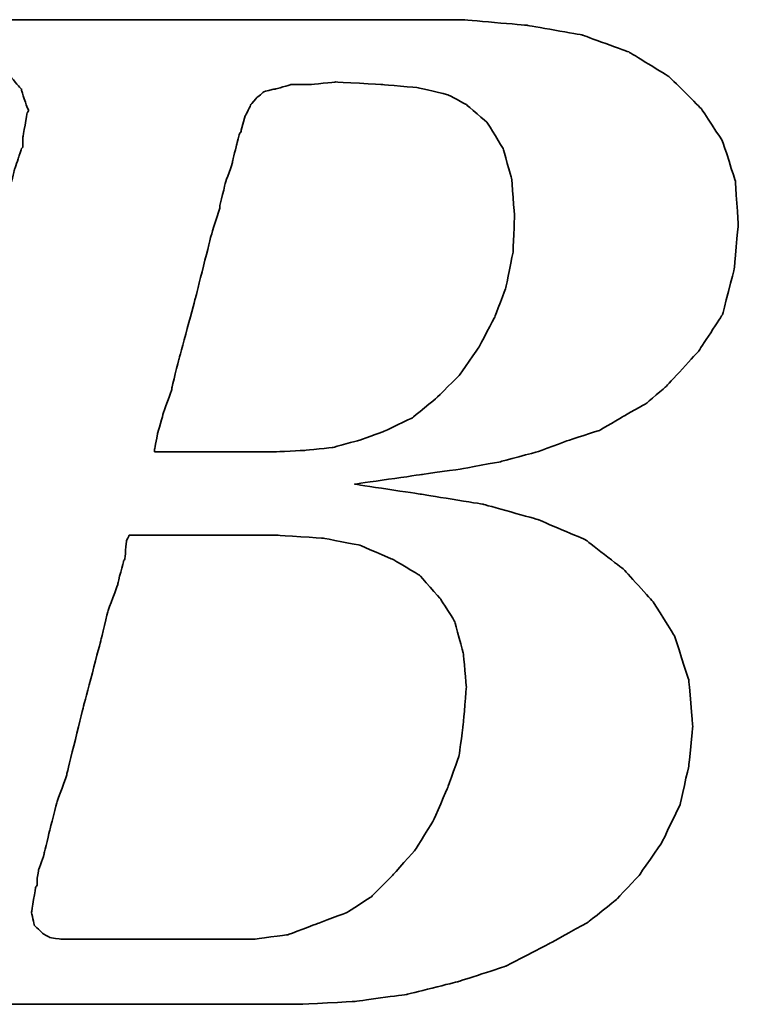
# Model space of a CAD drawing. Extents: x 898 to 1231, y 65 to 273.
# Tile 28 of 44: x 1157.22 to 1160.37, y 192.8 to 197.12. Entities that reach past the tile are written whole.
import ezdxf

# ---------------------------------------------------------------- set-up
doc = ezdxf.new("R2010")
doc.units = 0
doc.header["$MEASUREMENT"] = 0
doc.layers.add('DIM', color=4, linetype='CONTINUOUS')
doc.layers.add('layer 1', color=7, linetype='CONTINUOUS')

# ---------------------------------------------------------------- blocks, each defined once
blk = doc.blocks.new('TBI MOTION logo(完整正式版)')
at = {"layer": 'layer 1', "color": 22, "lineweight": 35}
for points, knots in [([(-64.65375, -6.86375), (-64.65375, -6.86375), (-64.84375, -7.29625), (-64.84375, -7.29625), (-64.84375, -7.29625), (-64.84375, -7.29625), (-64.86875, -7.34375), (-64.86875, -7.34375), (-64.86875, -7.34375), (-64.86875, -7.34375), (-64.86875, -7.36875), (-64.86875, -7.36875), (-64.86875, -7.36875), (-64.86875, -7.36875), (-65.15375, -7.65375), (-65.15375, -7.65375), (-65.15375, -7.65375), (-65.15375, -7.65375), (-65.17875, -7.65375), (-65.17875, -7.65375), (-65.17875, -7.65375), (-65.17875, -7.65375), (-65.20375, -7.67875), (-65.20375, -7.67875), (-65.20375, -7.67875), (-65.20375, -7.67875), (-65.58875, -7.87125), (-65.58875, -7.87125), (-65.58875, -7.87125), (-65.58875, -7.87125), (-65.63375, -7.87125), (-65.63375, -7.87125), (-65.63375, -7.87125), (-65.63375, -7.87125), (-65.65875, -7.89375), (-65.65875, -7.89375), (-65.65875, -7.89375), (-65.65875, -7.89375), (-66.09375, -7.94375), (-66.09375, -7.94375), (-66.09375, -7.94375), (-66.09375, -7.94375), (-66.11375, -7.94375), (-66.11375, -7.94375), (-66.11375, -7.94375), (-66.11375, -7.94375), (-66.16375, -7.94375), (-66.16375, -7.94375), (-66.16375, -7.94375), (-66.16375, -7.94375), (-66.30875, -7.94375), (-66.30875, -7.94375), (-66.30875, -7.94375), (-66.30875, -7.94375), (-66.69375, -7.94375), (-66.69375, -7.94375), (-66.69375, -7.94375), (-66.69375, -7.94375), (-67.07375, -7.94375), (-67.07375, -7.94375), (-67.07375, -7.94375), (-67.07375, -7.94375), (-67.12375, -7.94375), (-67.12375, -7.94375), (-67.12375, -7.94375), (-67.12375, -7.94375), (-67.12375, -7.96625), (-67.12375, -7.96625), (-67.12375, -7.96625), (-67.12375, -7.96625), (-67.14875, -7.99125), (-67.14875, -7.99125), (-67.14875, -7.99125), (-67.14875, -7.99125), (-67.24375, -8.34875), (-67.24375, -8.34875), (-67.24375, -8.34875), (-67.24375, -8.34875), (-67.31375, -8.68625), (-67.31375, -8.68625), (-67.31375, -8.68625), (-67.31375, -8.68625), (-67.26875, -8.68625), (-67.26875, -8.68625), (-67.26875, -8.68625), (-67.26875, -8.68625), (-67.07375, -8.68625), (-67.07375, -8.68625), (-67.07375, -8.68625), (-67.07375, -8.68625), (-66.54875, -8.68625), (-66.54875, -8.68625), (-66.54875, -8.68625), (-66.54875, -8.68625), (-65.82625, -8.68625), (-65.82625, -8.68625), (-65.82625, -8.68625), (-65.82625, -8.68625), (-65.01375, -8.68625), (-65.01375, -8.68625), (-65.01375, -8.68625), (-65.01375, -8.68625), (-64.05375, -8.68625), (-64.05375, -8.68625), (-64.05375, -8.68625), (-64.05375, -8.68625), (-62.08375, -8.68625), (-62.08375, -8.68625), (-62.08375, -8.68625), (-62.08375, -8.68625), (-60.06875, -8.68625), (-60.06875, -8.68625), (-60.06875, -8.68625), (-60.06875, -8.68625), (-59.10875, -8.68625), (-59.10875, -8.68625), (-59.10875, -8.68625), (-59.10875, -8.68625), (-58.29375, -8.68625), (-58.29375, -8.68625), (-58.29375, -8.68625), (-58.29375, -8.68625), (-57.57375, -8.68625), (-57.57375, -8.68625), (-57.57375, -8.68625), (-57.57375, -8.68625), (-57.04875, -8.68625), (-57.04875, -8.68625), (-57.04875, -8.68625), (-57.04875, -8.68625), (-56.85375, -8.68625), (-56.85375, -8.68625), (-56.85375, -8.68625), (-56.85375, -8.68625), (-56.70875, -8.68625), (-56.70875, -8.68625), (-56.70875, -8.68625), (-56.70875, -8.68625), (-56.61375, -8.68625), (-56.61375, -8.68625), (-56.61375, -8.68625), (-56.61375, -8.68625), (-56.56875, -8.68625), (-56.56875, -8.68625), (-56.56875, -8.68625), (-56.56875, -8.68625), (-55.65375, -8.63875), (-55.65375, -8.63875), (-55.65375, -8.63875), (-55.65375, -8.63875), (-54.76875, -8.51875), (-54.76875, -8.51875), (-54.76875, -8.51875), (-54.76875, -8.51875), (-53.90375, -8.30375), (-53.90375, -8.30375), (-53.90375, -8.30375), (-53.90375, -8.30375), (-53.08875, -8.03875), (-53.08875, -8.03875), (-53.08875, -8.03875), (-53.08875, -8.03875), (-52.34375, -7.65375), (-52.34375, -7.65375), (-52.34375, -7.65375), (-52.34375, -7.65375), (-51.69875, -7.29625), (-51.69875, -7.29625), (-51.69875, -7.29625), (-51.69875, -7.29625), (-51.21875, -6.91125), (-51.21875, -6.91125), (-51.21875, -6.91125), (-51.21875, -6.91125), (-50.83375, -6.50375), (-50.83375, -6.50375), (-50.83375, -6.50375), (-50.83375, -6.50375), (-50.44875, -5.94875), (-50.44875, -5.94875), (-50.44875, -5.94875), (-50.44875, -5.94875), (-50.13875, -5.30375), (-50.13875, -5.30375), (-50.13875, -5.30375), (-50.13875, -5.30375), (-49.99375, -4.65375), (-49.99375, -4.65375), (-49.99375, -4.65375), (-49.99375, -4.65375), (-49.92375, -3.98375), (-49.92375, -3.98375), (-49.92375, -3.98375), (-49.92375, -3.98375), (-49.99375, -3.19374), (-49.99375, -3.19374), (-49.99375, -3.19374), (-49.99375, -3.19374), (-50.23374, -2.44874), (-50.23374, -2.44874), (-50.23374, -2.44874), (-50.23374, -2.44874), (-50.59375, -1.87374), (-50.59375, -1.87374), (-50.59375, -1.87374), (-50.59375, -1.87374), (-51.09875, -1.31874), (-51.09875, -1.31874), (-51.09875, -1.31874), (-51.09875, -1.31874), (-51.74375, -0.81875), (-51.74375, -0.81875), (-51.74375, -0.81875), (-51.74375, -0.81875), (-52.53875, -0.48125), (-52.53875, -0.48125), (-52.53875, -0.48125), (-52.53875, -0.48125), (-53.47375, -0.21875), (-53.47375, -0.21875), (-53.47375, -0.21875), (-53.47375, -0.21875), (-54.52875, -0.04874), (-54.52875, -0.04874), (-54.52875, -0.04874), (-54.52875, -0.04874), (-55.65375, 0.12125), (-55.65375, 0.12125), (-55.65375, 0.12125), (-55.65375, 0.12125), (-54.50375, 0.28624), (-54.50375, 0.28624), (-54.50375, 0.28624), (-54.50375, 0.28624), (-53.83375, 0.38124), (-53.83375, 0.38124), (-53.83375, 0.38124), (-53.83375, 0.38124), (-53.18375, 0.50125), (-53.18375, 0.50125), (-53.18375, 0.50125), (-53.18375, 0.50125), (-52.55875, 0.66874), (-52.55875, 0.66874), (-52.55875, 0.66874), (-52.55875, 0.66874), (-52.03375, 0.86124), (-52.03375, 0.86124), (-52.03375, 0.86124), (-52.03375, 0.86124), (-51.50374, 1.03124), (-51.50374, 1.03124), (-51.50374, 1.03124), (-51.50374, 1.03124), (-51.09875, 1.27125), (-51.09875, 1.27125), (-51.09875, 1.27125), (-51.09875, 1.27125), (-50.71375, 1.48624), (-50.71375, 1.48624), (-50.71375, 1.48624), (-50.71375, 1.48624), (-50.37625, 1.77625), (-50.37625, 1.77625), (-50.37625, 1.77625), (-50.37625, 1.77625), (-49.82375, 2.37625), (-49.82375, 2.37625), (-49.82375, 2.37625), (-49.82375, 2.37625), (-49.41875, 2.99625), (-49.41875, 2.99625), (-49.41875, 2.99625), (-49.41875, 2.99625), (-49.22375, 3.76625), (-49.22375, 3.76625), (-49.22375, 3.76625), (-49.22375, 3.76625), (-49.15375, 4.50874), (-49.15375, 4.50874), (-49.15375, 4.50874), (-49.15375, 4.50874), (-49.20375, 5.25125), (-49.20375, 5.25125), (-49.20375, 5.25125), (-49.20375, 5.25125), (-49.41875, 5.92625), (-49.41875, 5.92625), (-49.41875, 5.92625), (-49.41875, 5.92625), (-49.77875, 6.47625), (-49.77875, 6.47625), (-49.77875, 6.47625), (-49.77875, 6.47625), (-50.33125, 7.02624), (-50.33125, 7.02624), (-50.33125, 7.02624), (-50.33125, 7.02624), (-51.00125, 7.43625), (-51.00125, 7.43625), (-51.00125, 7.43625), (-51.00125, 7.43625), (-51.79375, 7.72625), (-51.79375, 7.72625), (-51.79375, 7.72625), (-51.79375, 7.72625), (-52.72875, 7.89124), (-52.72875, 7.89124), (-52.72875, 7.89124), (-52.72875, 7.89124), (-53.83375, 7.98625), (-53.83375, 7.98625), (-53.83375, 7.98625), (-53.83375, 7.98625), (-53.92875, 7.98625), (-53.92875, 7.98625), (-53.92875, 7.98625), (-53.92875, 7.98625), (-54.26375, 7.98625), (-54.26375, 7.98625), (-54.26375, 7.98625), (-54.26375, 7.98625), (-54.74375, 7.98625), (-54.74375, 7.98625), (-54.74375, 7.98625), (-54.74375, 7.98625), (-55.36875, 7.98625), (-55.36875, 7.98625), (-55.36875, 7.98625), (-55.36875, 7.98625), (-56.13375, 7.98625), (-56.13375, 7.98625), (-56.13375, 7.98625), (-56.13375, 7.98625), (-56.94875, 7.98625), (-56.94875, 7.98625), (-56.94875, 7.98625), (-56.94875, 7.98625), (-58.77625, 7.98625), (-58.77625, 7.98625), (-58.77625, 7.98625), (-58.77625, 7.98625), (-60.59875, 7.98625), (-60.59875, 7.98625), (-60.59875, 7.98625), (-60.59875, 7.98625), (-61.41375, 7.98625), (-61.41375, 7.98625), (-61.41375, 7.98625), (-61.41375, 7.98625), (-62.17875, 7.98625), (-62.17875, 7.98625), (-62.17875, 7.98625), (-62.17875, 7.98625), (-62.80375, 7.98625), (-62.80375, 7.98625), (-62.80375, 7.98625), (-62.80375, 7.98625), (-63.30625, 7.98625), (-63.30625, 7.98625), (-63.30625, 7.98625), (-63.30625, 7.98625), (-63.57375, 7.98625), (-63.57375, 7.98625), (-63.57375, 7.98625), (-63.57375, 7.98625), (-63.57375, 7.96375), (-63.57375, 7.96375), (-63.57375, 7.96375), (-63.57375, 7.96375), (-63.59875, 7.94125), (-63.59875, 7.94125), (-63.59875, 7.94125), (-63.59875, 7.94125), (-63.69375, 7.55625), (-63.69375, 7.55625), (-63.69375, 7.55625), (-63.69375, 7.55625), (-63.76375, 7.24624), (-63.76375, 7.24624), (-63.76375, 7.24624), (-63.76375, 7.24624), (-63.23875, 7.24624), (-63.23875, 7.24624), (-63.23875, 7.24624), (-63.23875, 7.24624), (-62.75875, 7.24624), (-62.75875, 7.24624), (-62.75875, 7.24624), (-62.75875, 7.24624), (-62.61125, 7.24624), (-62.61125, 7.24624), (-62.61125, 7.24624), (-62.61125, 7.24624), (-62.56625, 7.24624), (-62.56625, 7.24624), (-62.56625, 7.24624), (-62.56625, 7.24624), (-62.22875, 7.24624), (-62.22875, 7.24624), (-62.22875, 7.24624), (-62.22875, 7.24624), (-62.20375, 7.24624), (-62.20375, 7.24624), (-62.20375, 7.24624), (-62.20375, 7.24624), (-62.17875, 7.21875), (-62.17875, 7.21875), (-62.17875, 7.21875), (-62.17875, 7.21875), (-61.96375, 7.17125), (-61.96375, 7.17125), (-61.96375, 7.17125), (-61.96375, 7.17125), (-61.72375, 7.12624), (-61.72375, 7.12624), (-61.72375, 7.12624), (-61.72375, 7.12624), (-61.70375, 7.12624), (-61.70375, 7.12624), (-61.70375, 7.12624), (-61.70375, 7.12624), (-61.55875, 7.07624), (-61.55875, 7.07624), (-61.55875, 7.07624), (-61.55875, 7.07624), (-61.50875, 7.07624), (-61.50875, 7.07624), (-61.50875, 7.07624), (-61.50875, 7.07624), (-61.48375, 7.02624), (-61.48375, 7.02624), (-61.48375, 7.02624), (-61.48375, 7.02624), (-61.31875, 6.83375), (-61.31875, 6.83375), (-61.31875, 6.83375), (-61.31875, 6.83375), (-61.29375, 6.81125), (-61.29375, 6.81125), (-61.29375, 6.81125), (-61.29375, 6.81125), (-61.29375, 6.78625), (-61.29375, 6.78625), (-61.29375, 6.78625), (-61.29375, 6.78625), (-61.19875, 6.50124), (-61.19875, 6.50124), (-61.19875, 6.50124), (-61.19875, 6.50124), (-61.17375, 6.45124), (-61.17375, 6.45124), (-61.17375, 6.45124), (-61.17375, 6.45124), (-61.19875, 6.40625), (-61.19875, 6.40625), (-61.19875, 6.40625), (-61.19875, 6.40625), (-61.26875, 5.99624), (-61.26875, 5.99624), (-61.26875, 5.99624), (-61.26875, 5.99624), (-61.26875, 5.85125), (-61.26875, 5.85125), (-61.26875, 5.85125), (-61.26875, 5.85125), (-61.26875, 5.82625), (-61.26875, 5.82625), (-61.26875, 5.82625), (-61.26875, 5.82625), (-61.29375, 5.80625), (-61.29375, 5.80625), (-61.29375, 5.80625), (-61.29375, 5.80625), (-61.34125, 5.66125), (-61.34125, 5.66125), (-61.34125, 5.66125), (-61.34125, 5.66125), (-61.41375, 5.44625), (-61.41375, 5.44625), (-61.41375, 5.44625), (-61.41375, 5.44625), (-61.48375, 5.15625), (-61.48375, 5.15625), (-61.48375, 5.15625), (-61.48375, 5.15625), (-61.58375, 4.82124), (-61.58375, 4.82124), (-61.58375, 4.82124), (-61.58375, 4.82124), (-61.79875, 4.00375), (-61.79875, 4.00375), (-61.79875, 4.00375), (-61.79875, 4.00375), (-62.05875, 2.99625), (-62.05875, 2.99625), (-62.05875, 2.99625), (-62.05875, 2.99625), (-62.34875, 1.91625), (-62.34875, 1.91625), (-62.34875, 1.91625), (-62.34875, 1.91625), (-62.97375, -0.41124), (-62.97375, -0.41124), (-62.97375, -0.41124), (-62.97375, -0.41124), (-63.59875, -2.75875), (-63.59875, -2.75875), (-63.59875, -2.75875), (-63.59875, -2.75875), (-63.88375, -3.86374), (-63.88375, -3.86374), (-63.88375, -3.86374), (-63.88375, -3.86374), (-64.14875, -4.82374), (-64.14875, -4.82374), (-64.14875, -4.82374), (-64.14875, -4.82374), (-64.36375, -5.64125), (-64.36375, -5.64125), (-64.36375, -5.64125), (-64.36375, -5.64125), (-64.43625, -5.97625), (-64.43625, -5.97625), (-64.43625, -5.97625), (-64.43625, -5.97625), (-64.50875, -6.28625), (-64.50875, -6.28625), (-64.50875, -6.28625), (-64.50875, -6.28625), (-64.50875, -6.30875), (-64.50875, -6.30875), (-64.50875, -6.30875), (-64.50875, -6.30875), (-64.57875, -6.50375), (-64.57875, -6.50375), (-64.57875, -6.50375), (-64.57875, -6.50375), (-64.62875, -6.69625), (-64.62875, -6.69625), (-64.62875, -6.69625), (-64.62875, -6.69625), (-64.62875, -6.76875), (-64.62875, -6.76875), (-64.62875, -6.76875), (-64.62875, -6.76875), (-64.62875, -6.81375), (-64.62875, -6.81375), (-64.62875, -6.81375), (-64.62875, -6.81375), (-64.62875, -6.83875), (-64.62875, -6.83875), (-64.62875, -6.83875), (-64.62875, -6.83875), (-64.65375, -6.86375), (-64.65375, -6.86375)], [0, 0, 0, 0, 0.00719424, 0.00719424, 0.00719424, 0.00719425, 0.01438849, 0.01438849, 0.01438849, 0.0143885, 0.02158273, 0.02158273, 0.02158273, 0.02158274, 0.02877698, 0.02877698, 0.02877698, 0.02877699, 0.03597122, 0.03597122, 0.03597122, 0.03597123, 0.04316547, 0.04316547, 0.04316547, 0.04316548, 0.05035971, 0.05035971, 0.05035971, 0.05035972, 0.05755396, 0.05755396, 0.05755396, 0.05755397, 0.0647482, 0.0647482, 0.0647482, 0.06474821, 0.07194245, 0.07194245, 0.07194245, 0.07194246, 0.07913669, 0.07913669, 0.07913669, 0.0791367, 0.08633094, 0.08633094, 0.08633094, 0.08633095, 0.09352518, 0.09352518, 0.09352518, 0.09352519, 0.10071942, 0.10071942, 0.10071942, 0.10071943, 0.10791367, 0.10791367, 0.10791367, 0.10791368, 0.11510791, 0.11510791, 0.11510791, 0.11510792, 0.12230216, 0.12230216, 0.12230216, 0.12230217, 0.1294964, 0.1294964, 0.1294964, 0.12949641, 0.13669065, 0.13669065, 0.13669065, 0.13669066, 0.14388489, 0.14388489, 0.14388489, 0.1438849, 0.15107914, 0.15107914, 0.15107914, 0.15107915, 0.15827338, 0.15827338, 0.15827338, 0.15827339, 0.16546763, 0.16546763, 0.16546763, 0.16546764, 0.17266187, 0.17266187, 0.17266187, 0.17266188, 0.17985612, 0.17985612, 0.17985612, 0.17985613, 0.18705036, 0.18705036, 0.18705036, 0.18705037, 0.1942446, 0.1942446, 0.1942446, 0.19424461, 0.20143885, 0.20143885, 0.20143885, 0.20143886, 0.20863309, 0.20863309, 0.20863309, 0.2086331, 0.21582734, 0.21582734, 0.21582734, 0.21582735, 0.22302158, 0.22302158, 0.22302158, 0.22302159, 0.23021583, 0.23021583, 0.23021583, 0.23021584, 0.23741007, 0.23741007, 0.23741007, 0.23741008, 0.24460432, 0.24460432, 0.24460432, 0.24460433, 0.25179856, 0.25179856, 0.25179856, 0.25179857, 0.25899281, 0.25899281, 0.25899281, 0.25899282, 0.26618705, 0.26618705, 0.26618705, 0.26618706, 0.27338129, 0.27338129, 0.27338129, 0.2733813, 0.28057554, 0.28057554, 0.28057554, 0.28057555, 0.28776978, 0.28776978, 0.28776978, 0.28776979, 0.29496403, 0.29496403, 0.29496403, 0.29496404, 0.30215827, 0.30215827, 0.30215827, 0.30215828, 0.30935252, 0.30935252, 0.30935252, 0.30935253, 0.31654676, 0.31654676, 0.31654676, 0.31654677, 0.32374101, 0.32374101, 0.32374101, 0.32374102, 0.33093525, 0.33093525, 0.33093525, 0.33093526, 0.3381295, 0.3381295, 0.3381295, 0.33812951, 0.34532374, 0.34532374, 0.34532374, 0.34532375, 0.35251799, 0.35251799, 0.35251799, 0.352518, 0.35971223, 0.35971223, 0.35971223, 0.35971224, 0.36690647, 0.36690647, 0.36690647, 0.36690648, 0.37410072, 0.37410072, 0.37410072, 0.37410073, 0.38129496, 0.38129496, 0.38129496, 0.38129497, 0.38848921, 0.38848921, 0.38848921, 0.38848922, 0.39568345, 0.39568345, 0.39568345, 0.39568346, 0.4028777, 0.4028777, 0.4028777, 0.40287771, 0.41007194, 0.41007194, 0.41007194, 0.41007195, 0.41726619, 0.41726619, 0.41726619, 0.4172662, 0.42446043, 0.42446043, 0.42446043, 0.42446044, 0.43165468, 0.43165468, 0.43165468, 0.43165469, 0.43884892, 0.43884892, 0.43884892, 0.43884893, 0.44604317, 0.44604317, 0.44604317, 0.44604318, 0.45323741, 0.45323741, 0.45323741, 0.45323742, 0.46043165, 0.46043165, 0.46043165, 0.46043166, 0.4676259, 0.4676259, 0.4676259, 0.46762591, 0.47482014, 0.47482014, 0.47482014, 0.47482015, 0.48201439, 0.48201439, 0.48201439, 0.4820144, 0.48920863, 0.48920863, 0.48920863, 0.48920864, 0.49640288, 0.49640288, 0.49640288, 0.49640289, 0.50359712, 0.50359712, 0.50359712, 0.50359713, 0.51079137, 0.51079137, 0.51079137, 0.51079138, 0.51798561, 0.51798561, 0.51798561, 0.51798562, 0.52517986, 0.52517986, 0.52517986, 0.52517987, 0.5323741, 0.5323741, 0.5323741, 0.53237411, 0.53956835, 0.53956835, 0.53956835, 0.53956836, 0.54676259, 0.54676259, 0.54676259, 0.5467626, 0.55395683, 0.55395683, 0.55395683, 0.55395684, 0.56115108, 0.56115108, 0.56115108, 0.56115109, 0.56834532, 0.56834532, 0.56834532, 0.56834533, 0.57553957, 0.57553957, 0.57553957, 0.57553958, 0.58273381, 0.58273381, 0.58273381, 0.58273382, 0.58992806, 0.58992806, 0.58992806, 0.58992807, 0.5971223, 0.5971223, 0.5971223, 0.59712231, 0.60431655, 0.60431655, 0.60431655, 0.60431656, 0.61151079, 0.61151079, 0.61151079, 0.6115108, 0.61870504, 0.61870504, 0.61870504, 0.61870505, 0.62589928, 0.62589928, 0.62589928, 0.62589929, 0.63309353, 0.63309353, 0.63309353, 0.63309354, 0.64028777, 0.64028777, 0.64028777, 0.64028778, 0.64748201, 0.64748201, 0.64748201, 0.64748202, 0.65467626, 0.65467626, 0.65467626, 0.65467627, 0.6618705, 0.6618705, 0.6618705, 0.66187051, 0.66906475, 0.66906475, 0.66906475, 0.66906476, 0.67625899, 0.67625899, 0.67625899, 0.676259, 0.68345324, 0.68345324, 0.68345324, 0.68345325, 0.69064748, 0.69064748, 0.69064748, 0.69064749, 0.69784173, 0.69784173, 0.69784173, 0.69784174, 0.70503597, 0.70503597, 0.70503597, 0.70503598, 0.71223022, 0.71223022, 0.71223022, 0.71223023, 0.71942446, 0.71942446, 0.71942446, 0.71942447, 0.72661871, 0.72661871, 0.72661871, 0.72661872, 0.73381295, 0.73381295, 0.73381295, 0.73381296, 0.74100719, 0.74100719, 0.74100719, 0.7410072, 0.74820144, 0.74820144, 0.74820144, 0.74820145, 0.75539568, 0.75539568, 0.75539568, 0.75539569, 0.76258993, 0.76258993, 0.76258993, 0.76258994, 0.76978417, 0.76978417, 0.76978417, 0.76978418, 0.77697842, 0.77697842, 0.77697842, 0.77697843, 0.78417266, 0.78417266, 0.78417266, 0.78417267, 0.79136691, 0.79136691, 0.79136691, 0.79136692, 0.79856115, 0.79856115, 0.79856115, 0.79856116, 0.8057554, 0.8057554, 0.8057554, 0.80575541, 0.81294964, 0.81294964, 0.81294964, 0.81294965, 0.82014388, 0.82014388, 0.82014388, 0.82014389, 0.82733813, 0.82733813, 0.82733813, 0.82733814, 0.83453237, 0.83453237, 0.83453237, 0.83453238, 0.84172662, 0.84172662, 0.84172662, 0.84172663, 0.84892086, 0.84892086, 0.84892086, 0.84892087, 0.85611511, 0.85611511, 0.85611511, 0.85611512, 0.86330935, 0.86330935, 0.86330935, 0.86330936, 0.8705036, 0.8705036, 0.8705036, 0.87050361, 0.87769784, 0.87769784, 0.87769784, 0.87769785, 0.88489209, 0.88489209, 0.88489209, 0.8848921, 0.89208633, 0.89208633, 0.89208633, 0.89208634, 0.89928058, 0.89928058, 0.89928058, 0.89928059, 0.90647482, 0.90647482, 0.90647482, 0.90647483, 0.91366906, 0.91366906, 0.91366906, 0.91366907, 0.92086331, 0.92086331, 0.92086331, 0.92086332, 0.92805755, 0.92805755, 0.92805755, 0.92805756, 0.9352518, 0.9352518, 0.9352518, 0.93525181, 0.94244604, 0.94244604, 0.94244604, 0.94244605, 0.94964029, 0.94964029, 0.94964029, 0.9496403, 0.95683453, 0.95683453, 0.95683453, 0.95683454, 0.96402878, 0.96402878, 0.96402878, 0.96402879, 0.97122302, 0.97122302, 0.97122302, 0.97122303, 0.97841727, 0.97841727, 0.97841727, 0.97841728, 0.98561151, 0.98561151, 0.98561151, 0.98561152, 0.99280576, 0.99280576, 0.99280576, 0.99280577, 1, 1, 1, 1]), ([(-57.50375, 6.35625), (-57.50375, 6.35625), (-57.57375, 6.11625), (-57.57375, 6.11625), (-57.57375, 6.11625), (-57.57375, 6.11625), (-57.57375, 6.09125), (-57.57375, 6.09125), (-57.57375, 6.09125), (-57.57375, 6.09125), (-57.59875, 6.06625), (-57.59875, 6.06625), (-57.59875, 6.06625), (-57.59875, 6.06625), (-57.64875, 5.87625), (-57.64875, 5.87625), (-57.64875, 5.87625), (-57.64875, 5.87625), (-57.71875, 5.58875), (-57.71875, 5.58875), (-57.71875, 5.58875), (-57.71875, 5.58875), (-57.71875, 5.56625), (-57.71875, 5.56625), (-57.71875, 5.56625), (-57.71875, 5.56625), (-57.83875, 5.23125), (-57.83875, 5.23125), (-57.83875, 5.23125), (-57.83875, 5.23125), (-57.93625, 4.82124), (-57.93625, 4.82124), (-57.93625, 4.82124), (-57.93625, 4.82124), (-57.93625, 4.79624), (-57.93625, 4.79624), (-57.93625, 4.79624), (-57.93625, 4.79624), (-58.07875, 4.34125), (-58.07875, 4.34125), (-58.07875, 4.34125), (-58.07875, 4.34125), (-58.34375, 3.28625), (-58.34375, 3.28625), (-58.34375, 3.28625), (-58.34375, 3.28625), (-58.62875, 2.23124), (-58.62875, 2.23124), (-58.62875, 2.23124), (-58.62875, 2.23124), (-58.74875, 1.75125), (-58.74875, 1.75125), (-58.74875, 1.75125), (-58.74875, 1.75125), (-58.74875, 1.72625), (-58.74875, 1.72625), (-58.74875, 1.72625), (-58.74875, 1.72625), (-58.89375, 1.31625), (-58.89375, 1.31625), (-58.89375, 1.31625), (-58.89375, 1.31625), (-58.98875, 0.98124), (-58.98875, 0.98124), (-58.98875, 0.98124), (-58.98875, 0.98124), (-59.03875, 0.71625), (-59.03875, 0.71625), (-59.03875, 0.71625), (-59.03875, 0.71625), (-59.03875, 0.66874), (-59.03875, 0.66874), (-59.03875, 0.66874), (-59.03875, 0.66874), (-58.91875, 0.66874), (-58.91875, 0.66874), (-58.91875, 0.66874), (-58.91875, 0.66874), (-58.53375, 0.66874), (-58.53375, 0.66874), (-58.53375, 0.66874), (-58.53375, 0.66874), (-58.10375, 0.66874), (-58.10375, 0.66874), (-58.10375, 0.66874), (-58.10375, 0.66874), (-57.66875, 0.66874), (-57.66875, 0.66874), (-57.66875, 0.66874), (-57.66875, 0.66874), (-57.33375, 0.66874), (-57.33375, 0.66874), (-57.33375, 0.66874), (-57.33375, 0.66874), (-57.09375, 0.66874), (-57.09375, 0.66874), (-57.09375, 0.66874), (-57.09375, 0.66874), (-56.99875, 0.66874), (-56.99875, 0.66874), (-56.99875, 0.66874), (-56.99875, 0.66874), (-56.49375, 0.69374), (-56.49375, 0.69374), (-56.49375, 0.69374), (-56.49375, 0.69374), (-56.01375, 0.74374), (-56.01375, 0.74374), (-56.01375, 0.74374), (-56.01375, 0.74374), (-55.58375, 0.86124), (-55.58375, 0.86124), (-55.58375, 0.86124), (-55.58375, 0.86124), (-55.17375, 1.00624), (-55.17375, 1.00624), (-55.17375, 1.00624), (-55.17375, 1.00624), (-54.67375, 1.24625), (-54.67375, 1.24625), (-54.67375, 1.24625), (-54.67375, 1.24625), (-54.26375, 1.58124), (-54.26375, 1.58124), (-54.26375, 1.58124), (-54.26375, 1.58124), (-53.87875, 1.96374), (-53.87875, 1.96374), (-53.87875, 1.96374), (-53.87875, 1.96374), (-53.54375, 2.44625), (-53.54375, 2.44625), (-53.54375, 2.44625), (-53.54375, 2.44625), (-53.27875, 2.95125), (-53.27875, 2.95125), (-53.27875, 2.95125), (-53.27875, 2.95125), (-53.08875, 3.45124), (-53.08875, 3.45124), (-53.08875, 3.45124), (-53.08875, 3.45124), (-52.96875, 4.05124), (-52.96875, 4.05124), (-52.96875, 4.05124), (-52.96875, 4.05124), (-52.94375, 4.65125), (-52.94375, 4.65125), (-52.94375, 4.65125), (-52.94375, 4.65125), (-52.99375, 5.30125), (-52.99375, 5.30125), (-52.99375, 5.30125), (-52.99375, 5.30125), (-53.13875, 5.80625), (-53.13875, 5.80625), (-53.13875, 5.80625), (-53.13875, 5.80625), (-53.39875, 6.23625), (-53.39875, 6.23625), (-53.39875, 6.23625), (-53.39875, 6.23625), (-53.75875, 6.54875), (-53.75875, 6.54875), (-53.75875, 6.54875), (-53.75875, 6.54875), (-54.07375, 6.71625), (-54.07375, 6.71625), (-54.07375, 6.71625), (-54.07375, 6.71625), (-54.57375, 6.83375), (-54.57375, 6.83375), (-54.57375, 6.83375), (-54.57375, 6.83375), (-55.17375, 6.88625), (-55.17375, 6.88625), (-55.17375, 6.88625), (-55.17375, 6.88625), (-55.96875, 6.93125), (-55.96875, 6.93125), (-55.96875, 6.93125), (-55.96875, 6.93125), (-56.39875, 6.88625), (-56.39875, 6.88625), (-56.39875, 6.88625), (-56.39875, 6.88625), (-56.42125, 6.88625), (-56.42125, 6.88625), (-56.42125, 6.88625), (-56.42125, 6.88625), (-56.73375, 6.88625), (-56.73375, 6.88625), (-56.73375, 6.88625), (-56.73375, 6.88625), (-56.99875, 6.81125), (-56.99875, 6.81125), (-56.99875, 6.81125), (-56.99875, 6.81125), (-57.02375, 6.81125), (-57.02375, 6.81125), (-57.02375, 6.81125), (-57.02375, 6.81125), (-57.18875, 6.76625), (-57.18875, 6.76625), (-57.18875, 6.76625), (-57.18875, 6.76625), (-57.30875, 6.66625), (-57.30875, 6.66625), (-57.30875, 6.66625), (-57.30875, 6.66625), (-57.40875, 6.54875), (-57.40875, 6.54875), (-57.40875, 6.54875), (-57.40875, 6.54875), (-57.50375, 6.35625), (-57.50375, 6.35625)], [0, 0, 0, 0, 0.01851852, 0.01851852, 0.01851852, 0.01851853, 0.03703704, 0.03703704, 0.03703704, 0.03703705, 0.05555556, 0.05555556, 0.05555556, 0.05555557, 0.07407407, 0.07407407, 0.07407407, 0.07407408, 0.09259259, 0.09259259, 0.09259259, 0.0925926, 0.11111111, 0.11111111, 0.11111111, 0.11111112, 0.12962963, 0.12962963, 0.12962963, 0.12962964, 0.14814815, 0.14814815, 0.14814815, 0.14814816, 0.16666667, 0.16666667, 0.16666667, 0.16666668, 0.18518519, 0.18518519, 0.18518519, 0.1851852, 0.2037037, 0.2037037, 0.2037037, 0.20370371, 0.22222222, 0.22222222, 0.22222222, 0.22222223, 0.24074074, 0.24074074, 0.24074074, 0.24074075, 0.25925926, 0.25925926, 0.25925926, 0.25925927, 0.27777778, 0.27777778, 0.27777778, 0.27777779, 0.2962963, 0.2962963, 0.2962963, 0.29629631, 0.31481481, 0.31481481, 0.31481481, 0.31481482, 0.33333333, 0.33333333, 0.33333333, 0.33333334, 0.35185185, 0.35185185, 0.35185185, 0.35185186, 0.37037037, 0.37037037, 0.37037037, 0.37037038, 0.38888889, 0.38888889, 0.38888889, 0.3888889, 0.40740741, 0.40740741, 0.40740741, 0.40740742, 0.42592593, 0.42592593, 0.42592593, 0.42592594, 0.44444444, 0.44444444, 0.44444444, 0.44444445, 0.46296296, 0.46296296, 0.46296296, 0.46296297, 0.48148148, 0.48148148, 0.48148148, 0.48148149, 0.5, 0.5, 0.5, 0.50000001, 0.51851852, 0.51851852, 0.51851852, 0.51851853, 0.53703704, 0.53703704, 0.53703704, 0.53703705, 0.55555556, 0.55555556, 0.55555556, 0.55555557, 0.57407407, 0.57407407, 0.57407407, 0.57407408, 0.59259259, 0.59259259, 0.59259259, 0.5925926, 0.61111111, 0.61111111, 0.61111111, 0.61111112, 0.62962963, 0.62962963, 0.62962963, 0.62962964, 0.64814815, 0.64814815, 0.64814815, 0.64814816, 0.66666667, 0.66666667, 0.66666667, 0.66666668, 0.68518519, 0.68518519, 0.68518519, 0.6851852, 0.7037037, 0.7037037, 0.7037037, 0.70370371, 0.72222222, 0.72222222, 0.72222222, 0.72222223, 0.74074074, 0.74074074, 0.74074074, 0.74074075, 0.75925926, 0.75925926, 0.75925926, 0.75925927, 0.77777778, 0.77777778, 0.77777778, 0.77777779, 0.7962963, 0.7962963, 0.7962963, 0.79629631, 0.81481481, 0.81481481, 0.81481481, 0.81481482, 0.83333333, 0.83333333, 0.83333333, 0.83333334, 0.85185185, 0.85185185, 0.85185185, 0.85185186, 0.87037037, 0.87037037, 0.87037037, 0.87037038, 0.88888889, 0.88888889, 0.88888889, 0.8888889, 0.90740741, 0.90740741, 0.90740741, 0.90740742, 0.92592593, 0.92592593, 0.92592593, 0.92592594, 0.94444444, 0.94444444, 0.94444444, 0.94444445, 0.96296296, 0.96296296, 0.96296296, 0.96296297, 0.98148148, 0.98148148, 0.98148148, 0.98148149, 1, 1, 1, 1]), ([(-61.03125, -6.57375), (-61.03125, -6.57375), (-61.03125, -6.67125), (-61.03125, -6.67125), (-61.03125, -6.67125), (-61.03125, -6.67125), (-61.05375, -6.69625), (-61.05375, -6.69625), (-61.05375, -6.69625), (-61.05375, -6.69625), (-61.12375, -7.12875), (-61.12375, -7.12875), (-61.12375, -7.12875), (-61.12375, -7.12875), (-61.07875, -7.34375), (-61.07875, -7.34375), (-61.07875, -7.34375), (-61.07875, -7.34375), (-60.93375, -7.48875), (-60.93375, -7.48875), (-60.93375, -7.48875), (-60.93375, -7.48875), (-60.81375, -7.55625), (-60.81375, -7.55625), (-60.81375, -7.55625), (-60.81375, -7.55625), (-60.62375, -7.58375), (-60.62375, -7.58375), (-60.62375, -7.58375), (-60.62375, -7.58375), (-60.30875, -7.58375), (-60.30875, -7.58375), (-60.30875, -7.58375), (-60.30875, -7.58375), (-59.97375, -7.58375), (-59.97375, -7.58375), (-59.97375, -7.58375), (-59.97375, -7.58375), (-59.87875, -7.58375), (-59.87875, -7.58375), (-59.87875, -7.58375), (-59.87875, -7.58375), (-59.63625, -7.58375), (-59.63625, -7.58375), (-59.63625, -7.58375), (-59.63625, -7.58375), (-58.96875, -7.58375), (-58.96875, -7.58375), (-58.96875, -7.58375), (-58.96875, -7.58375), (-58.29375, -7.58375), (-58.29375, -7.58375), (-58.29375, -7.58375), (-58.29375, -7.58375), (-58.05375, -7.58375), (-58.05375, -7.58375), (-58.05375, -7.58375), (-58.05375, -7.58375), (-57.98375, -7.58375), (-57.98375, -7.58375), (-57.98375, -7.58375), (-57.98375, -7.58375), (-57.35875, -7.58375), (-57.35875, -7.58375), (-57.35875, -7.58375), (-57.35875, -7.58375), (-56.78375, -7.50875), (-56.78375, -7.50875), (-56.78375, -7.50875), (-56.78375, -7.50875), (-56.27875, -7.31875), (-56.27875, -7.31875), (-56.27875, -7.31875), (-56.27875, -7.31875), (-55.77375, -7.12875), (-55.77375, -7.12875), (-55.77375, -7.12875), (-55.77375, -7.12875), (-55.36875, -6.86375), (-55.36875, -6.86375), (-55.36875, -6.86375), (-55.36875, -6.86375), (-55.00875, -6.50375), (-55.00875, -6.50375), (-55.00875, -6.50375), (-55.00875, -6.50375), (-54.62375, -6.06875), (-54.62375, -6.06875), (-54.62375, -6.06875), (-54.62375, -6.06875), (-54.31375, -5.56875), (-54.31375, -5.56875), (-54.31375, -5.56875), (-54.31375, -5.56875), (-54.07375, -5.01625), (-54.07375, -5.01625), (-54.07375, -5.01625), (-54.07375, -5.01625), (-53.87875, -4.46374), (-53.87875, -4.46374), (-53.87875, -4.46374), (-53.87875, -4.46374), (-53.80875, -3.91375), (-53.80875, -3.91375), (-53.80875, -3.91375), (-53.80875, -3.91375), (-53.75875, -3.31375), (-53.75875, -3.31375), (-53.75875, -3.31375), (-53.75875, -3.31375), (-53.80875, -2.75875), (-53.80875, -2.75875), (-53.80875, -2.75875), (-53.80875, -2.75875), (-53.95375, -2.20875), (-53.95375, -2.20875), (-53.95375, -2.20875), (-53.95375, -2.20875), (-54.19375, -1.82625), (-54.19375, -1.82625), (-54.19375, -1.82625), (-54.19375, -1.82625), (-54.55375, -1.41875), (-54.55375, -1.41875), (-54.55375, -1.41875), (-54.55375, -1.41875), (-55.00875, -1.15125), (-55.00875, -1.15125), (-55.00875, -1.15125), (-55.00875, -1.15125), (-55.56125, -0.91375), (-55.56125, -0.91375), (-55.56125, -0.91375), (-55.56125, -0.91375), (-56.18125, -0.79375), (-56.18125, -0.79375), (-56.18125, -0.79375), (-56.18125, -0.79375), (-56.94875, -0.74374), (-56.94875, -0.74374), (-56.94875, -0.74374), (-56.94875, -0.74374), (-56.99875, -0.74374), (-56.99875, -0.74374), (-56.99875, -0.74374), (-56.99875, -0.74374), (-57.09375, -0.74374), (-57.09375, -0.74374), (-57.09375, -0.74374), (-57.09375, -0.74374), (-57.38375, -0.74374), (-57.38375, -0.74374), (-57.38375, -0.74374), (-57.38375, -0.74374), (-57.76875, -0.74374), (-57.76875, -0.74374), (-57.76875, -0.74374), (-57.76875, -0.74374), (-58.24625, -0.74374), (-58.24625, -0.74374), (-58.24625, -0.74374), (-58.24625, -0.74374), (-58.72875, -0.74374), (-58.72875, -0.74374), (-58.72875, -0.74374), (-58.72875, -0.74374), (-59.20875, -0.74374), (-59.20875, -0.74374), (-59.20875, -0.74374), (-59.20875, -0.74374), (-59.46875, -0.74374), (-59.46875, -0.74374), (-59.46875, -0.74374), (-59.46875, -0.74374), (-59.51625, -0.83875), (-59.51625, -0.83875), (-59.51625, -0.83875), (-59.51625, -0.83875), (-59.54375, -1.15125), (-59.54375, -1.15125), (-59.54375, -1.15125), (-59.54375, -1.15125), (-59.56375, -1.17874), (-59.56375, -1.17874), (-59.56375, -1.17874), (-59.56375, -1.17874), (-59.66375, -1.55875), (-59.66375, -1.55875), (-59.66375, -1.55875), (-59.66375, -1.55875), (-59.66375, -1.58375), (-59.66375, -1.58375), (-59.66375, -1.58375), (-59.66375, -1.58375), (-59.82875, -2.01874), (-59.82875, -2.01874), (-59.82875, -2.01874), (-59.82875, -2.01874), (-59.94875, -2.52125), (-59.94875, -2.52125), (-59.94875, -2.52125), (-59.94875, -2.52125), (-60.23875, -3.62375), (-60.23875, -3.62375), (-60.23875, -3.62375), (-60.23875, -3.62375), (-60.52375, -4.77624), (-60.52375, -4.77624), (-60.52375, -4.77624), (-60.52375, -4.77624), (-60.52375, -4.79874), (-60.52375, -4.79874), (-60.52375, -4.79874), (-60.52375, -4.79874), (-60.69125, -5.25375), (-60.69125, -5.25375), (-60.69125, -5.25375), (-60.69125, -5.25375), (-60.81375, -5.73625), (-60.81375, -5.73625), (-60.81375, -5.73625), (-60.81375, -5.73625), (-60.90875, -6.11875), (-60.90875, -6.11875), (-60.90875, -6.11875), (-60.90875, -6.11875), (-60.90875, -6.14375), (-60.90875, -6.14375), (-60.90875, -6.14375), (-60.90875, -6.14375), (-61.00375, -6.40875), (-61.00375, -6.40875), (-61.00375, -6.40875), (-61.00375, -6.40875), (-61.03125, -6.57375), (-61.03125, -6.57375)], [0, 0, 0, 0, 0.01694915, 0.01694915, 0.01694915, 0.01694916, 0.03389831, 0.03389831, 0.03389831, 0.03389832, 0.05084746, 0.05084746, 0.05084746, 0.05084747, 0.06779661, 0.06779661, 0.06779661, 0.06779662, 0.08474576, 0.08474576, 0.08474576, 0.08474577, 0.10169492, 0.10169492, 0.10169492, 0.10169493, 0.11864407, 0.11864407, 0.11864407, 0.11864408, 0.13559322, 0.13559322, 0.13559322, 0.13559323, 0.15254237, 0.15254237, 0.15254237, 0.15254238, 0.16949153, 0.16949153, 0.16949153, 0.16949154, 0.18644068, 0.18644068, 0.18644068, 0.18644069, 0.20338983, 0.20338983, 0.20338983, 0.20338984, 0.22033898, 0.22033898, 0.22033898, 0.22033899, 0.23728814, 0.23728814, 0.23728814, 0.23728815, 0.25423729, 0.25423729, 0.25423729, 0.2542373, 0.27118644, 0.27118644, 0.27118644, 0.27118645, 0.28813559, 0.28813559, 0.28813559, 0.2881356, 0.30508475, 0.30508475, 0.30508475, 0.30508476, 0.3220339, 0.3220339, 0.3220339, 0.32203391, 0.33898305, 0.33898305, 0.33898305, 0.33898306, 0.3559322, 0.3559322, 0.3559322, 0.35593221, 0.37288136, 0.37288136, 0.37288136, 0.37288137, 0.38983051, 0.38983051, 0.38983051, 0.38983052, 0.40677966, 0.40677966, 0.40677966, 0.40677967, 0.42372881, 0.42372881, 0.42372881, 0.42372882, 0.44067797, 0.44067797, 0.44067797, 0.44067798, 0.45762712, 0.45762712, 0.45762712, 0.45762713, 0.47457627, 0.47457627, 0.47457627, 0.47457628, 0.49152542, 0.49152542, 0.49152542, 0.49152543, 0.50847458, 0.50847458, 0.50847458, 0.50847459, 0.52542373, 0.52542373, 0.52542373, 0.52542374, 0.54237288, 0.54237288, 0.54237288, 0.54237289, 0.55932203, 0.55932203, 0.55932203, 0.55932204, 0.57627119, 0.57627119, 0.57627119, 0.5762712, 0.59322034, 0.59322034, 0.59322034, 0.59322035, 0.61016949, 0.61016949, 0.61016949, 0.6101695, 0.62711864, 0.62711864, 0.62711864, 0.62711865, 0.6440678, 0.6440678, 0.6440678, 0.64406781, 0.66101695, 0.66101695, 0.66101695, 0.66101696, 0.6779661, 0.6779661, 0.6779661, 0.67796611, 0.69491525, 0.69491525, 0.69491525, 0.69491526, 0.71186441, 0.71186441, 0.71186441, 0.71186442, 0.72881356, 0.72881356, 0.72881356, 0.72881357, 0.74576271, 0.74576271, 0.74576271, 0.74576272, 0.76271186, 0.76271186, 0.76271186, 0.76271187, 0.77966102, 0.77966102, 0.77966102, 0.77966103, 0.79661017, 0.79661017, 0.79661017, 0.79661018, 0.81355932, 0.81355932, 0.81355932, 0.81355933, 0.83050847, 0.83050847, 0.83050847, 0.83050848, 0.84745763, 0.84745763, 0.84745763, 0.84745764, 0.86440678, 0.86440678, 0.86440678, 0.86440679, 0.88135593, 0.88135593, 0.88135593, 0.88135594, 0.89830508, 0.89830508, 0.89830508, 0.89830509, 0.91525424, 0.91525424, 0.91525424, 0.91525425, 0.93220339, 0.93220339, 0.93220339, 0.9322034, 0.94915254, 0.94915254, 0.94915254, 0.94915255, 0.96610169, 0.96610169, 0.96610169, 0.9661017, 0.98305085, 0.98305085, 0.98305085, 0.98305086, 1, 1, 1, 1])]:
    blk.add_open_spline(points, degree=3, knots=knots, dxfattribs=at)

msp = doc.modelspace()

# ---------------------------------------------------------------- block references
at = {"layer": 'DIM', "xscale": 0.2591999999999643, "yscale": 0.2591999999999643, "zscale": 0.2591999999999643}
msp.add_blockref('TBI MOTION logo(完整正式版)', (1173.1154, 195.0509), dxfattribs=at)

doc.saveas('drawing.dxf')
